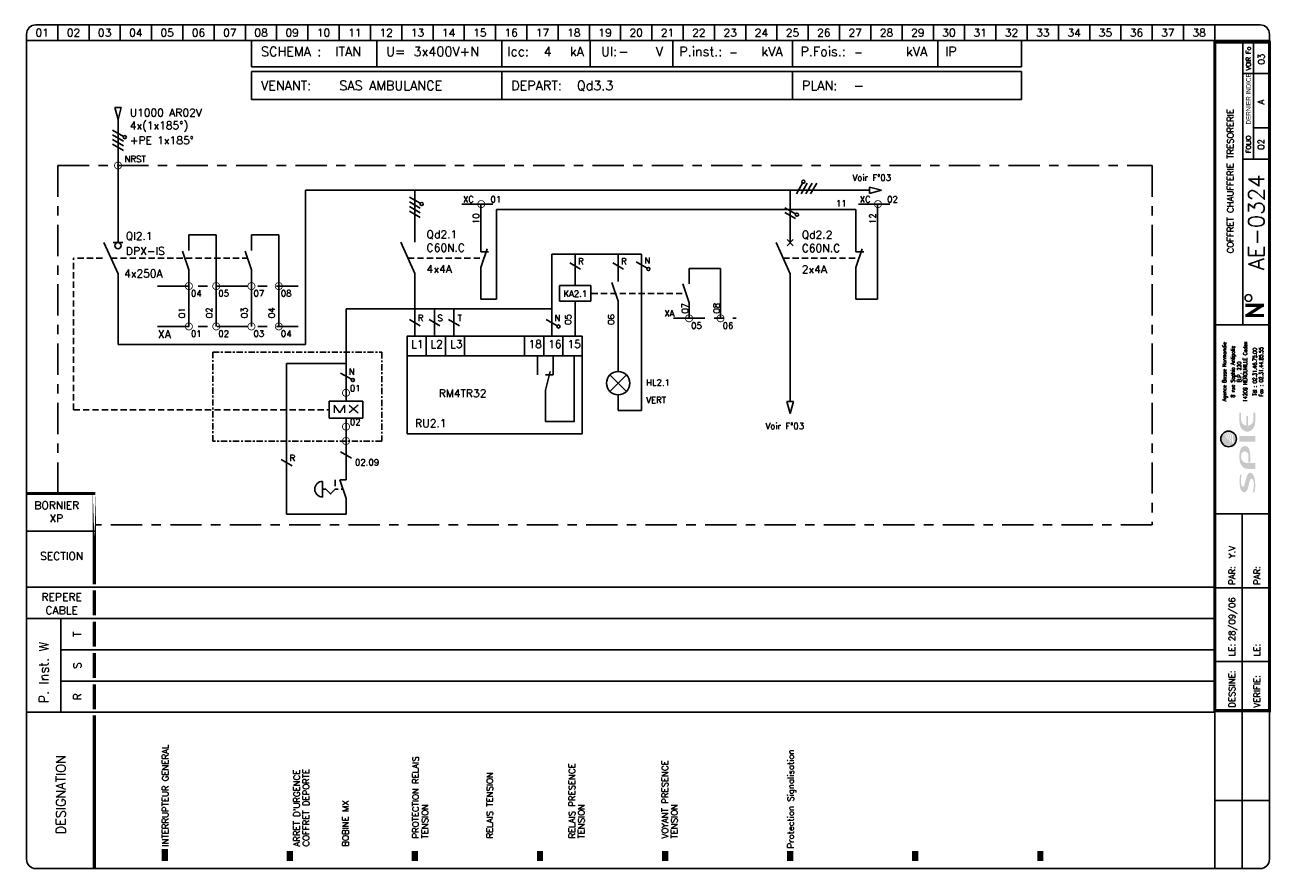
# Model space of a CAD drawing. Header units: millimetres. Extents: x 0 to 398, y -1 to 270.
import ezdxf
from ezdxf.enums import TextEntityAlignment as Align

# ---------------------------------------------------------------- set-up
doc = ezdxf.new("R2010")
doc.units = ezdxf.units.MM
doc.header["$LTSCALE"] = 20
doc.header["$MEASUREMENT"] = 0
doc.linetypes.add('AXES', pattern=[0.95, 0.5, -0.15, 0.15, -0.15])
doc.linetypes.add('DISCONTINU', pattern=[0.15, 0.1, -0.05])
for name, color, linetype in [('LOGO_SPIE', 160, 'Continuous'), ('POINTILLE', 5, 'DISCONTINU'), ('TEXTE', 3, 'Continuous'), ('TRAIAXE', 6, 'AXES'), ('TRAIFIN', 1, 'Continuous'), ('TRAIGROS', 2, 'Continuous'), ('TRAIMOY', 4, 'Continuous')]:
    doc.layers.add(name, color=color, linetype=linetype)
doc.styles.add('ROMANS8', font='ROMANS8.shx')
doc.styles.get("Standard").update_dxf_attribs({"font": 'simplex.shx'})
doc.styles.add('TXT', font='txt', dxfattribs={"width": 0.8})

# ---------------------------------------------------------------- blocks, each defined once
blk = doc.blocks.new('CART')
at = {"layer": 'TEXTE', "color": 7}
for p, q in [((72.02, 264.91), (72.02, 256.49)), ((112.02, 264.91), (112.02, 256.49)), ((152.02, 264.91), (152.02, 256.49)), ((180.26, 264.91), (180.26, 256.49)), ((206.73, 264.91), (206.73, 256.49)), ((244.98, 264.91), (244.98, 256.49)), ((291.46, 264.91), (291.46, 256.49)), ((318.22, 264.91), (318.22, 256.49)), ((318.22, 256.49), (72.02, 256.49)), ((72, 246), (72, 255)), ((72, 255), (318.25, 255)), ((152, 255), (152, 246)), ((245, 255), (245, 246)), ((318.25, 255), (318.25, 246)), ((318.25, 246), (72, 246)), ((11.02, 79.91), (11.02, 49.91))]:
    blk.add_line(p, q, dxfattribs=at)
at = {"layer": 'TEXTE', "color": 7, "const_width": 1}
for points in [[(395.77, 180.16), (389.77, 180.16)], [(390.27, 176.91), (395.27, 180.16)], [(395.77, 176.91), (389.77, 176.91)]]:
    blk.add_lwpolyline(points, dxfattribs=at)
at = {"layer": 'TEXTE', "color": 7}
blk.add_circle((390.78, 182.5), 1.08, dxfattribs=at)
at = {"layer": 'TRAIAXE', "color": 6}
for p, q in [((10.02, 119.91), (10.02, 224.91)), ((10.02, 224.91), (360.02, 224.91)), ((360.02, 224.91), (360.02, 109.91)), ((360.02, 109.91), (22.02, 109.91))]:
    blk.add_line(p, q, dxfattribs=at)
at = {"layer": 'TRAIFIN', "color": 7}
for p, q in [((10.02, 269.91), (10.02, 264.91)), ((20.02, 269.91), (20.02, 264.91)), ((30.02, 269.91), (30.02, 264.91)), ((40.02, 269.91), (40.02, 264.91)), ((50.02, 269.91), (50.02, 264.91)), ((60.02, 269.91), (60.02, 264.91)), ((70.02, 269.91), (70.02, 264.91)), ((80.02, 269.91), (80.02, 264.91)), ((90.02, 269.91), (90.02, 264.91)), ((100.02, 269.91), (100.02, 264.91)), ((110.02, 269.91), (110.02, 264.91)), ((120.02, 269.91), (120.02, 264.91)), ((130.02, 269.91), (130.02, 264.91)), ((140.02, 269.91), (140.02, 264.91)), ((150.02, 269.91), (150.02, 264.91)), ((160.02, 269.91), (160.02, 264.91)), ((170.02, 269.91), (170.02, 264.91)), ((180.02, 269.91), (180.02, 264.91)), ((190.02, 269.91), (190.02, 264.91)), ((200.02, 269.91), (200.02, 264.91)), ((210.02, 269.91), (210.02, 264.91)), ((220.02, 269.91), (220.02, 264.91)), ((230.02, 269.91), (230.02, 264.91)), ((240.02, 269.91), (240.02, 264.91)), ((250.02, 269.91), (250.02, 264.91)), ((260.02, 269.91), (260.02, 264.91)), ((270.02, 269.91), (270.02, 264.91)), ((280.02, 269.91), (280.02, 264.91)), ((290.02, 269.91), (290.02, 264.91)), ((300.02, 269.91), (300.02, 264.91)), ((310.02, 269.91), (310.02, 264.91)), ((320.02, 269.91), (320.02, 264.91)), ((330.02, 269.91), (330.02, 264.91)), ((340.02, 269.91), (340.02, 264.91)), ((350.02, 269.91), (350.02, 264.91)), ((360.02, 269.91), (360.02, 264.91)), ((370.02, 269.91), (370.02, 264.91)), ((380.02, 269.91), (380.02, 264.91)), ((392.43, 226.95), (392.43, 264.41)), ((392.43, 237), (396.98, 237))]:
    blk.add_line(p, q, dxfattribs=at)
at = {"layer": 'TRAIGROS', "color": 7}
for p, q in [((3.02, 269.91), (394.52, 269.91)), ((0.02, 266.91), (0.02, 264.91)), ((0.02, 264.91), (0.02, 2.91)), ((397.52, 264.91), (0.02, 264.91)), ((397.52, 264.91), (0.02, 264.91)), ((389.02, 173.91), (389.02, 264.41)), ((397.52, 266.91), (397.52, 264.91)), ((397.52, 2.91), (397.52, 264.91)), ((389.02, 254.41), (397.02, 254.41)), ((389.02, 226.92), (397.02, 226.92)), ((380.02, 173.91), (397.52, 173.91)), ((380.02, 113.43), (397.53, 113.43)), ((0.02, 107.91), (22.02, 107.91)), ((0.02, 89.91), (380.02, 89.91)), ((11.02, 79.91), (0.02, 79.91)), ((11.02, 79.91), (380.02, 79.91)), ((11.02, 69.91), (380.02, 69.91)), ((11.02, 59.91), (380.02, 59.91)), ((0.02, 49.91), (380.02, 49.91)), ((380.02, -0.12), (380.02, 50.43)), ((3.02, -0.09), (394.52, -0.09))]:
    blk.add_line(p, q, dxfattribs=at)
for points, const_width in [([(380.02, 264.41), (380.02, 50.43), (397.52, 50.43), (397.52, 264.41), (380.02, 264.41)], 1), ([(0.02, 119.91), (22.02, 119.91)], 1), ([(21.73, 88.91), (21.73, 80.91)], 1), ([(21.73, 78.91), (21.73, 70.91)], 1), ([(21.73, 68.91), (21.73, 60.91)], 1), ([(21.73, 58.91), (21.73, 50.91)], 1), ([(21.73, 48.91), (21.73, 43.38)], 1), ([(21.73, 43.38), (21.73, -0.09)], 1), ([(44.23, 6.14), (44.23, 2.27)], 2), ([(84.23, 5.5), (84.23, 2.27)], 2), ([(124.23, 5.5), (124.23, 2.27)], 2), ([(164.23, 5.5), (164.23, 2.27)], 2), ([(204.23, 5.5), (204.23, 2.27)], 2), ([(244.23, 5.5), (244.23, 2.27)], 2), ([(284.23, 5.5), (284.23, 2.27)], 2), ([(324.23, 5.5), (324.23, 2.27)], 2)]:
    blk.add_lwpolyline(points, dxfattribs=dict(at, const_width=const_width))
at = {"layer": 'TRAIGROS', "color": 7, "const_width": 1}
blk.add_lwpolyline([(21.73, 119.95), (21.73, 90.91)], close=True, dxfattribs=at)
at = {"layer": 'TRAIGROS', "color": 7}
for centre, start, end in [((3.02, 266.91), 90, 180), ((394.52, 266.91), 0, 90), ((3.02, 2.91), 180, 270), ((394.52, 2.91), 270, 0)]:
    blk.add_arc(centre, 3, start, end, dxfattribs=at)
at = {"layer": 'TRAIMOY', "color": 7}
for p, q in [((388.77, -0.1), (388.77, 113.43)), ((380.02, 89.73), (397.53, 89.73)), ((380.02, 66.18), (397.53, 66.18)), ((380.02, 21.66), (397.53, 21.66))]:
    blk.add_line(p, q, dxfattribs=at)
at = {"layer": 'TEXTE', "color": 7}
for s, p in [('01', (5.02, 267.41)), ('02', (15.02, 267.41)), ('03', (25.02, 267.41)), ('04', (35.02, 267.41)), ('05', (45.02, 267.41)), ('06', (55.02, 267.41)), ('07', (65.02, 267.41)), ('08', (75.02, 267.41)), ('09', (85.02, 267.41)), ('10', (95.02, 267.41)), ('11', (105.02, 267.41)), ('12', (115.02, 267.41)), ('13', (125.02, 267.41)), ('14', (135.02, 267.41)), ('15', (145.02, 267.41)), ('16', (155.02, 267.41)), ('17', (165.02, 267.41)), ('18', (175.02, 267.41)), ('19', (185.02, 267.41)), ('20', (195.02, 267.41)), ('21', (205.02, 267.41)), ('22', (215.02, 267.41)), ('23', (225.02, 267.41)), ('24', (235.02, 267.41)), ('25', (245.02, 267.41)), ('26', (255.02, 267.41)), ('27', (265.02, 267.41)), ('28', (275.02, 267.41)), ('29', (285.02, 267.41)), ('30', (295.02, 267.41)), ('31', (305.02, 267.41)), ('32', (315.02, 267.41)), ('33', (325.02, 267.41)), ('34', (335.02, 267.41)), ('35', (345.02, 267.41)), ('36', (355.02, 267.41)), ('37', (365.02, 267.41)), ('38', (375.02, 267.41))]:
    blk.add_text(s, height=2.5, dxfattribs=at).set_placement(p, align=Align.MIDDLE)
for s, height, p in [('kA', 3, (173.77, 259.91)), ('Ul:', 3, (183.77, 259.91)), ('P.inst.:', 3, (208.77, 259.91)), ('kVA', 3, (235.02, 259.91)), ('P.Fois.:', 3, (247.52, 259.91)), ('kVA', 3, (281.27, 259.91)), ('SCHEMA :', 3, (75.02, 259.91)), ('U=', 3, (115.02, 259.91)), ('Icc:', 3, (153.77, 259.91)), ('V', 3, (201.27, 259.91)), ('IP', 3, (293.77, 259.91)), ('VENANT:', 3, (75, 249)), ('DEPART:', 3, (155, 249)), ('PLAN:', 3, (248, 249)), ('BORNIER', 2.5, (2.52, 114.91))]:
    blk.add_text(s, height=height, dxfattribs=at).set_placement(p)
at = {"layer": 'TEXTE', "color": 7, "width": 0.867769}
blk.add_text('VOIR Fo', height=1.5, rotation=90, dxfattribs=at).set_placement((391.52, 255.41), (391.52, 262.91), align=Align.FIT)
at = {"layer": 'TEXTE', "color": 7, "style": 'TXT', "width": 0.8}
blk.add_text('DERNIER INDICE', height=1.5, rotation=90, dxfattribs=at).set_placement((391.52, 238.03))
at = {"layer": 'TEXTE', "color": 7}
for s, height, p in [('FOLIO', 1.5, (391.52, 231.67)), ('T', 2.5, (17.52, 74.91)), ('S', 2.5, (17.52, 64.91)), ('R', 2.5, (17.52, 54.91))]:
    blk.add_text(s, height=height, rotation=90, dxfattribs=at).set_placement(p, align=Align.CENTER)
for s, p in [('SECTION', (11.27, 98.66)), ('REPERE', (11.27, 85.59)), ('CABLE', (11.27, 81.3))]:
    blk.add_text(s, height=2.5, dxfattribs=at).set_placement(p, align=Align.CENTER)
for s, height, p in [('PAR:', 2, (386.53, 90.73)), ('PAR:', 2, (394.53, 90.73)), ('P. Inst. W', 3, (7.05, 52.81)), ('LE:', 2, (386.53, 67.86)), ('LE:', 2, (394.53, 67.86)), ('DESSINE:', 2, (386.53, 51.43)), ('VERIFIE:', 2, (394.53, 51.43)), ('DESIGNATION', 3, (12.52, 10.91))]:
    blk.add_text(s, height=height, rotation=90, dxfattribs=at).set_placement(p)
at = {"layer": 'TEXTE'}
for tag, p in [('FOLIO_SUIVANT', (395.92, 258.95)), ('INDICE', (395.81, 245.26)), ('FOLIO', (395.81, 231.67))]:
    blk.add_attdef(tag, text='', height=2, rotation=90, dxfattribs=at).set_placement(p, align=Align.CENTER)
at = {"layer": 'TEXTE', "color": 4}
for tag, p, height in [('REGIME_DE_NEUTRE', (98.77, 259.91), 3), ('TENSION', (123.77, 259.91), 3), ('ICC', (161.27, 259.91), 3), ('UI', (189.27, 259.91), 3), ('P_INSTAL', (224.73, 259.91), 2.5), ('PUISSSANCE_DE_FOISO', (264.73, 259.91), 2.5), ('VENANT_DE', (98, 249), 3), ('DEPART', (176, 249), 3), ('PLAN', (264.5, 249), 3)]:
    blk.add_attdef(tag, p, '', height=height, dxfattribs=at)
at = {"layer": 'TEXTE'}
blk.add_attdef('INTITULE_DU_PLAN', text='', height=2, rotation=90, dxfattribs=at).set_placement((385.02, 219.91), align=Align.MIDDLE)
at = {"layer": 'TEXTE', "color": 4}
blk.add_attdef('NUMERO', text='', height=5, rotation=90, dxfattribs=at).set_placement((395.81, 206.7), align=Align.CENTER)
at = {"layer": 'TEXTE'}
for tag, p in [('DESSINATEUR', (386.55, 97.87)), ('DATE', (386.53, 72.67))]:
    blk.add_attdef(tag, p, '', height=2, rotation=90, dxfattribs=at)
blk = doc.blocks.new('AI9-BLK3')
at = {"layer": 'LOGO_SPIE'}
h = blk.add_hatch(color=176, dxfattribs=at)
h.dxf.hatch_style = 2
edge = h.paths.add_edge_path()
edge.add_spline(control_points=[(-87.1, 11), (-87.1, 9.4), (-85.2, 7.9), (-81.7, 7), (-78.2, 6.1), (-73.9, 5), (-69.4, 3.9), (-60.5, 1.7), (-51.2, -1.1), (-51.2, -7.8), (-51.2, -15.2), (-64.6, -20.2), (-82.8, -20.2), (-89.5, -20.2), (-95.8, -19.6), (-102.2, -17.8), (-102.2, -17.8), (-100.2, -14.1), (-100.2, -14.1), (-94.3, -16.3), (-86, -16.7), (-79.8, -16.7), (-72.4, -16.7), (-66.3, -14.3), (-66.3, -10.9), (-66.3, -8.9), (-68.3, -7.2), (-71.6, -6.3), (-75, -5.4), (-79.3, -4.3), (-83.7, -3.3), (-92.4, -1.4), (-101.5, 1.2), (-101.5, 8.1), (-101.5, 14.8), (-91.8, 20.1), (-73.9, 20.1), (-68.3, 20.1), (-60.1, 19.3), (-54.8, 17.2), (-54.8, 17.2), (-57.2, 14.4), (-57.2, 14.4), (-62.6, 15.9), (-68.8, 16.5), (-74.4, 16.5), (-83.8, 16.5), (-87.1, 13.8), (-87.1, 11)], knot_values=[0, 0, 0, 0, 1, 1, 1, 2, 2, 2, 3, 3, 3, 4, 4, 4, 5, 5, 5, 6, 6, 6, 7, 7, 7, 8, 8, 8, 9, 9, 9, 10, 10, 10, 11, 11, 11, 12, 12, 12, 13, 13, 13, 14, 14, 14, 15, 15, 15, 16, 16, 16, 16], degree=3, periodic=0)
h = blk.add_hatch(color=176, dxfattribs=at)
h.dxf.hatch_style = 2
edge = h.paths.add_edge_path()
edge.add_spline(control_points=[(-7.6, -2.8), (-2.1, -2.8), (3.1, 0.7), (3.1, 6.4), (3.1, 12.1), (-1.3, 15.9), (-7.6, 15.9), (-7.6, 15.9), (-11.2, 15.9), (-11.2, 15.9), (-19.8, 15.9), (-26.7, 9.4), (-26.7, 0), (-26.7, 0), (-26.7, -20.2), (-26.7, -20.2), (-26.7, -20.2), (-41.3, -20.2), (-41.3, -20.2), (-41.3, -20.2), (-41.3, -0.1), (-41.3, -0.1), (-41.3, 11.2), (-29.8, 20.1), (-15.9, 20.1), (-15.9, 20.1), (-5.8, 20.1), (-5.8, 20.1), (4.7, 20.1), (17.3, 16.7), (17.3, 6.4), (17.3, -4.1), (5.8, -7.3), (-5.8, -7.3), (-5.8, -7.3), (-25, -7.3), (-25, -7.3), (-25, -7.3), (-25, -2.8), (-25, -2.8), (-25, -2.8), (-7.6, -2.8), (-7.6, -2.8)], knot_values=[0, 0, 0, 0, 1, 1, 1, 2, 2, 2, 3, 3, 3, 4, 4, 4, 5, 5, 5, 6, 6, 6, 7, 7, 7, 8, 8, 8, 9, 9, 9, 10, 10, 10, 11, 11, 11, 12, 12, 12, 13, 13, 13, 14, 14, 14, 14], degree=3, periodic=0)
h = blk.add_hatch(color=176, dxfattribs=at)
h.dxf.hatch_style = 2
h.paths.add_polyline_path([(42.6, -20.2), (28, -20.2), (28, 20.1), (42.6, 20.1)])
h = blk.add_hatch(color=176, dxfattribs=at)
h.dxf.hatch_style = 2
edge = h.paths.add_edge_path()
edge.add_spline(control_points=[(94.4, -2.1), (94.4, -2.1), (69.3, -2.1), (69.3, -2.1), (70.3, -9.8), (76.3, -15.5), (83.4, -15.5), (83.4, -15.5), (102.2, -15.5), (102.2, -15.5), (102.2, -15.5), (102.2, -20.1), (102.2, -20.1), (102.2, -20.1), (79.3, -20.1), (79.3, -20.1), (65.4, -20.1), (53.9, -11.2), (53.9, 0.1), (53.9, 11.3), (65.4, 20.2), (79.3, 20.2), (79.3, 20.2), (102.2, 20.2), (102.2, 20.2), (102.2, 20.2), (102.2, 15.8), (102.2, 15.8), (102.2, 15.8), (83.4, 15.8), (83.4, 15.8), (76.3, 15.8), (70.2, 10), (69.3, 2.3), (69.3, 2.3), (94.4, 2.3), (94.4, 2.3), (94.4, 2.3), (94.4, -2.1), (94.4, -2.1)], knot_values=[0, 0, 0, 0, 1, 1, 1, 2, 2, 2, 3, 3, 3, 4, 4, 4, 5, 5, 5, 6, 6, 6, 7, 7, 7, 8, 8, 8, 9, 9, 9, 10, 10, 10, 11, 11, 11, 12, 12, 12, 13, 13, 13, 13], degree=3, periodic=0)
blk = doc.blocks.new('AI9-BLK2')
at = {"layer": 'LOGO_SPIE', "color": 7}
blk.add_circle((0, 0.000086), 20.000157, dxfattribs=at)
blk = doc.blocks.new('AI9-BLK1')
at = {"layer": 'LOGO_SPIE'}
h = blk.add_hatch(color=20, dxfattribs=at)
h.dxf.hatch_style = 2
edge = h.paths.add_edge_path()
edge.add_spline(control_points=[(-20, 0), (-20, 11), (-11, 20), (0, 20), (9.1, 20), (16.7, 14), (19.2, 5.7), (17.6, 8), (15.8, 10.2), (13.7, 12.1), (13.3, 11.9), (12.9, 11.7), (12.5, 11.6), (15.2, 9.5), (17.6, 7), (19.5, 4.2), (19.8, 3.2), (19.9, 2.1), (20, 0.9), (17.4, 4.7), (13.8, 8), (10, 10.4), (9.4, 10.1), (8.9, 9.8), (8.3, 9.5), (12.7, 7.3), (16.9, 3.9), (20, -0.1), (20, -1), (19.9, -1.8), (19.8, -2.7), (16, 2), (11, 5.6), (5.3, 7.7), (4.6, 7.2), (3.8, 6.7), (3.1, 6.2), (9.6, 4.6), (15.3, 1.1), (19.7, -3.7), (19.5, -4.4), (19.3, -5.2), (19.1, -5.9), (14.1, -0.7), (7.3, 2.7), (-0.3, 3.5), (-1.1, 2.8), (-2, 2), (-2.8, 1.2), (-2.8, 1.2), (-2.4, 1.2), (-2.4, 1.2), (5.7, 1.2), (13.1, -1.9), (18.8, -7), (18.5, -7.7), (18.2, -8.4), (17.8, -9.1), (12.6, -4.8), (6, -2.3), (-1.3, -2.3), (-2.9, -2.3), (-4.5, -2.4), (-6.1, -2.7), (-6.9, -3.7), (-7.7, -4.8), (-8.4, -5.9), (-5.7, -5.2), (-3, -4.8), (-0.1, -4.8), (6.3, -4.8), (12.3, -6.8), (17.2, -10.2), (16.8, -10.9), (16.3, -11.6), (15.8, -12.3), (11.4, -9.7), (6.4, -8.2), (1, -8.2), (-3.3, -8.2), (-7.4, -9.2), (-11, -10.8), (-11.6, -12.1), (-12.1, -13.4), (-12.6, -14.7), (-8.3, -12.2), (-3.2, -10.7), (2.1, -10.7), (6.6, -10.7), (10.9, -11.7), (14.7, -13.6), (11, -17.5), (5.8, -20), (0, -20), (-11, -20), (-20, -11), (-20, 0)], knot_values=[0, 0, 0, 0, 1, 1, 1, 2, 2, 2, 3, 3, 3, 4, 4, 4, 5, 5, 5, 6, 6, 6, 7, 7, 7, 8, 8, 8, 9, 9, 9, 10, 10, 10, 11, 11, 11, 12, 12, 12, 13, 13, 13, 14, 14, 14, 15, 15, 15, 16, 16, 16, 17, 17, 17, 18, 18, 18, 19, 19, 19, 20, 20, 20, 21, 21, 21, 22, 22, 22, 23, 23, 23, 24, 24, 24, 25, 25, 25, 26, 26, 26, 27, 27, 27, 28, 28, 28, 29, 29, 29, 30, 30, 30, 31, 31, 31, 32, 32, 32, 32], degree=3, periodic=0)
at = {"layer": 'LOGO_SPIE', "color": 7}
blk.add_blockref('AI9-BLK2', (0, 0), dxfattribs=at)
blk = doc.blocks.new('logo_SPIE_rvb')
at = {"layer": 'LOGO_SPIE', "color": 7}
for name, p in [('AI9-BLK1', (180.777941, 135.963363)), ('AI9-BLK3', (145.467434, 87.922626))]:
    blk.add_blockref(name, p, dxfattribs=at)
blk = doc.blocks.new('Logo spie Carouche folio')
at = {"xscale": 0.125, "yscale": 0.125, "zscale": 0.125, "rotation": 90}
blk.add_blockref('logo_SPIE_rvb', (21.4, 1.38), dxfattribs=at)
at = {"color": 7, "style": 'ROMANS8', "width": 0.8}
for s, height, p in [('Agence Basse Normandie', 1.2384, (3.67, 45.47)), ('8 rue Sophia Antipolis', 1.2384, (6.4, 45.47)), ('14209 HEROUVILLE Cedex', 1.2384, (10.36, 45.47)), ('B.P. 220', 1.238, (8.44, 45.47)), ('Tél : 02.31.46.75.00', 1.2384, (13.4, 45.47)), ('Fax : 02.31.44.85.55', 1.2384, (15.43, 45.47))]:
    blk.add_text(s, height=height, rotation=90, dxfattribs=at).set_placement(p, align=Align.CENTER)
blk = doc.blocks.new('U6')
at = {"layer": 'TRAIFIN'}
blk.add_circle((0, -1), 1, dxfattribs=at)
at = {"layer": 'TRAIGROS'}
for p, q in [((0, -10), (-4.5, 0)), ((-1.5, 0), (1.5, 0))]:
    blk.add_line(p, q, dxfattribs=at)
blk = doc.blocks.new('R1')
at = {"layer": 'TRAIFIN'}
for p, q in [((0.005005, 9.98501), (0.005005, 14.98501)), ((-4.994995, 4.98501), (-4.994995, 9.98501)), ((-4.994995, 9.98501), (5.005005, 9.98501)), ((5.005005, 9.98501), (5.005005, 4.98501)), ((5.005005, 4.98501), (-4.994995, 4.98501)), ((0.005005, -0.01499), (0.005005, 4.98501))]:
    blk.add_line(p, q, dxfattribs=at)
blk = doc.blocks.new('X86')
at = {"linetype": 'Continuous'}
blk.add_lwpolyline([(-6.5, 2.5, 1), (-6.5, -2.5)], format="xyb", close=True, dxfattribs=at)
for points in [[(-6.5, 0), (-5.5, 0), (-4, -1.5), (-2.5, 0), (-1.5, 0)], [(-2.5, 1), (-2.5, 3)], [(-0.5, 0), (0, 0)]]:
    blk.add_lwpolyline(points, dxfattribs=at)
blk = doc.blocks.new('X04')
at = {"layer": 'TRAIFIN'}
for p, q in [((0, 8), (0, 3)), ((0, -8), (0, -3))]:
    blk.add_line(p, q, dxfattribs=at)
at = {"layer": 'TRAIGROS'}
blk.add_line((-2, 3), (0, -3), dxfattribs=at)
blk = doc.blocks.new('X64')
at = {"linetype": 'Continuous'}
for points in [[(-1.73, 2.5), (1.73, 0.5)], [(-1.73, 1), (1.73, -1)], [(-1.73, -0.5), (1.73, -2.5)], [(-1.73, -2), (1.73, -4)]]:
    blk.add_lwpolyline(points, dxfattribs=at)
blk.add_circle((2.17, 0.25), 0.5, dxfattribs=at)
blk = doc.blocks.new('R101', base_point=(222.38, 164.86))
at = {"layer": 'TRAIGROS'}
for p, q in [((222.38, 165.89), (226.25, 164.86)), ((222.38, 163.82), (222.38, 165.89)), ((226.25, 164.86), (222.38, 163.82))]:
    blk.add_line(p, q, dxfattribs=at)
blk = doc.blocks.new('U75')
at = {"layer": 'TRAIFIN', "const_width": 0.25}
blk.add_lwpolyline([(-1.125, 0, 1), (1.125, 0, 1)], format="xyb", close=True, dxfattribs=at)
blk = doc.blocks.new('r18')
at = {"layer": 'TRAIFIN'}
for p, q in [((0, 0), (0, -10)), ((-2.5, -15), (-2.5, -17.5)), ((2.5, -15), (2.5, -17.5))]:
    blk.add_line(p, q, dxfattribs=at)
at = {"layer": 'TRAIGROS'}
for p, q in [((-1.5, -16), (0, -10)), ((0, -15), (-2.5, -15))]:
    blk.add_line(p, q, dxfattribs=at)
blk = doc.blocks.new('x66')
at = {"linetype": 'Continuous'}
blk.add_lwpolyline([(-1.73, 2.5), (1.73, 0.5)], dxfattribs=at)
blk.add_circle((2.17, 0.25), 0.5, dxfattribs=at)
blk = doc.blocks.new('X30')
at = {"linetype": 'Continuous'}
for points in [[(-2.65, 1.1), (2.65, 6.4)], [(2.65, 1.1), (-2.65, 6.4)]]:
    blk.add_lwpolyline(points, dxfattribs=at)
blk.add_circle((0, 3.75), 3.75, dxfattribs=at)
blk = doc.blocks.new('x59')
at = {"linetype": 'Continuous'}
blk.add_lwpolyline([(-1.73, 1), (1.73, -1)], dxfattribs=at)
blk = doc.blocks.new('X05')
at = {"layer": 'TRAIFIN'}
for p, q in [((0, 8), (0, 2)), ((0, -8), (0, -3))]:
    blk.add_line(p, q, dxfattribs=at)
at = {"layer": 'TRAIGROS'}
for p, q in [((2, 3), (0, -3)), ((0, 2), (2.5, 2))]:
    blk.add_line(p, q, dxfattribs=at)
blk = doc.blocks.new('U3')
at = {"layer": 'TRAIGROS'}
for p, q in [((0, -10), (-4.5, 0)), ((-1, 1), (1, -1)), ((-1, -1), (1, 1))]:
    blk.add_line(p, q, dxfattribs=at)
blk = doc.blocks.new('X62')
at = {"linetype": 'Continuous'}
for points in [[(-1.73, 2.5), (1.73, 0.5)], [(-1.73, 1), (1.73, -1)]]:
    blk.add_lwpolyline(points, dxfattribs=at)
blk.add_circle((2.17, 0.25), 0.5, dxfattribs=at)

msp = doc.modelspace()

# ---------------------------------------------------------------- linework, layer by layer
at = {"color": 6, "linetype": 'AXES', "ltscale": 0.2}
msp.add_lwpolyline([(59.62, 165.12), (113.62, 165.12), (113.62, 136.65), (59.62, 136.65)], close=True, dxfattribs=at)
at = {"layer": 'POINTILLE'}
for p, q in [((15.1, 146.74), (15.1, 195.25)), ((24.31, 195.25), (15.1, 195.25)), ((27.04, 195.25), (70.71, 195.25)), ((122.03, 195.25), (146.29, 195.25)), ((241.98, 195.25), (266.24, 195.25)), ((180.73, 184), (210.9, 184)), ((15.1, 146.74), (96.8, 146.74))]:
    msp.add_line(p, q, dxfattribs=at)
at = {"layer": 'TRAIAXE'}
for p, q in [((139.19, 212.56), (151.69, 212.56)), ((266.06, 212.56), (278.56, 212.56)), ((41.95, 186.32), (86.95, 186.32)), ((206.9, 176), (226.97, 176)), ((41.95, 173.41), (86.95, 173.41))]:
    msp.add_line(p, q, dxfattribs=at)
at = {"layer": 'TRAIFIN'}
for p, q in [((145.29, 197.25), (145.29, 212.56)), ((272.17, 197.25), (272.17, 212.56)), ((150.29, 182.17), (150.29, 210.88)), ((150.29, 210.88), (265.24, 210.88)), ((265.24, 210.88), (265.24, 203.25)), ((272.17, 182.17), (272.17, 210.88)), ((145.29, 203.25), (145.29, 205.02)), ((51.95, 197.75), (51.95, 202.75)), ((60.7, 202.75), (51.95, 202.75)), ((60.7, 202.75), (60.7, 173.41)), ((71.95, 197.75), (71.95, 202.75)), ((80.7, 202.75), (71.95, 202.75)), ((80.7, 202.75), (80.7, 173.41)), ((167.98, 179), (167.98, 196.5)), ((167.98, 196.5), (175.48, 196.5)), ((175.48, 196.5), (175.48, 191.5)), ((175.48, 196.5), (189.23, 196.5)), ((189.23, 196.5), (189.23, 187.75)), ((189.23, 196.5), (196.73, 196.5)), ((196.73, 196.5), (196.73, 146.5)), ((51.95, 173.41), (51.95, 191.51)), ((71.95, 173.41), (71.95, 191.51)), ((211.9, 192), (221.97, 192)), ((221.97, 192), (221.97, 176)), ((145.29, 182.17), (145.29, 187.25)), ((265.24, 187.25), (265.24, 182.17)), ((145.29, 182.17), (150.29, 182.17)), ((189.23, 159), (189.23, 181.51)), ((265.24, 182.17), (272.17, 182.17)), ((124.48, 179), (102.2, 179)), ((102.2, 179), (102.2, 169.13)), ((136.73, 179), (167.98, 179)), ((167.98, 179), (167.98, 170.25)), ((175.48, 176.5), (175.48, 170.25)), ((102.2, 154.84), (102.2, 169.13)), ((83.2, 113.33), (83.2, 161.56)), ((83.2, 161.56), (102.2, 161.56)), ((189.23, 146.5), (189.23, 151.5)), ((196.73, 146.5), (189.23, 146.5)), ((102.2, 138.64), (102.2, 129.12)), ((100.2, 124.33), (102.2, 124.33)), ((83.2, 113.33), (102.2, 113.33))]:
    msp.add_line(p, q, dxfattribs=at)
at = {"layer": 'TRAIFIN', "const_width": 0.25}
for points in [[(28.17, 224.91, 1), (30.42, 224.91, 1)], [(101.08, 136.74, 1), (103.33, 136.74, 1)]]:
    msp.add_lwpolyline(points, format="xyb", close=True, dxfattribs=at)
at = {"layer": 'TRAIFIN'}
for points in [[(163.44, 160.46), (163.44, 164)], [(165.94, 142.96), (175.21, 142.96), (175.21, 164)], [(168.44, 160.46), (168.44, 164)]]:
    msp.add_lwpolyline(points, dxfattribs=at)
at = {"layer": 'TRAIGROS'}
for p, q in [((29.29, 225), (29.29, 239.66)), ((29.29, 224.91), (29.29, 200.25)), ((89.29, 167.64), (89.29, 217)), ((89.29, 217), (269.55, 217)), ((119.73, 200.36), (124.23, 190.36)), ((49.95, 197.51), (51.95, 191.51)), ((69.95, 197.51), (71.95, 191.51)), ((29.29, 190.25), (29.29, 167.64)), ((187.23, 187.51), (189.23, 181.51)), ((29.29, 167.64), (89.29, 167.64))]:
    msp.add_line(p, q, dxfattribs=at)
at = {"layer": 'TRAIMOY'}
for p, q in [((124.23, 217), (124.23, 200.36)), ((244.23, 200.25), (244.23, 217)), ((124.23, 190.36), (124.23, 179)), ((244.23, 190.25), (244.23, 149.4))]:
    msp.add_line(p, q, dxfattribs=at)
for points in [[(124.23, 179), (124.23, 170.25)], [(136.73, 179), (124.48, 179)], [(130.48, 179), (130.48, 170.25)], [(136.73, 179), (136.73, 170.25)], [(127.86, 170.25), (127.86, 164)], [(133.98, 170.25), (133.98, 164)], [(140.11, 170.25), (140.11, 164)], [(159.31, 170.25), (159.31, 164)], [(165.43, 170.25), (165.43, 164)], [(171.56, 170.25), (171.56, 164)], [(121.73, 164), (177.68, 164)]]:
    msp.add_lwpolyline(points, dxfattribs=at)
msp.add_lwpolyline([(121.73, 139), (177.68, 139), (177.68, 170.25), (121.73, 170.25)], close=True, dxfattribs=at)

# ---------------------------------------------------------------- block references
at = {"layer": 'POINTILLE'}
msp.add_blockref('X86', (101.2, 121.33), dxfattribs=at)
at = {"layer": 'TEXTE'}
msp.add_blockref('CART', (0, 0), dxfattribs=at).add_auto_attribs({'INTITULE_DU_PLAN': 'COFFRET CHAUFFERIE TRESORERIE', 'NUMERO': 'AE-0324', 'FOLIO': '02', 'FOLIO_SUIVANT': '03', 'INDICE': 'A', 'DESSINATEUR': ' Y.V', 'DATE': '28/09/06', 'REGIME_DE_NEUTRE': 'ITAN', 'TENSION': '3x400V+N', 'ICC': '  4', 'UI': '-', 'P_INSTAL': '-', 'PUISSSANCE_DE_FOISO': '-', 'VENANT_DE': ' SAS AMBULANCE', 'DEPART': 'Qd3.3', 'PLAN': '-'})
at = {"layer": 'TRAIFIN'}
for name, p in [('X64', (29.29, 233.73)), ('X64', (124.23, 212.31)), ('U75', (145.44, 212.56)), ('X62', (244.23, 208.91)), ('U75', (272.31, 212.56)), ('U6', (29.29, 200.25)), ('U3', (244.23, 200.25)), ('R1', (175.48, 176.5)), ('x66', (196.73, 191.54)), ('U75', (51.95, 186.32)), ('U75', (60.7, 186.32)), ('U75', (71.95, 186.32)), ('U75', (80.7, 186.32)), ('x66', (167.98, 173.12)), ('U75', (211.9, 176)), ('U75', (221.97, 176)), ('U75', (51.95, 173.41)), ('U75', (60.7, 173.41)), ('U75', (71.95, 173.41)), ('U75', (80.7, 173.41)), ('x66', (102.2, 155.98)), ('U75', (102.2, 152.14)), ('U75', (102.2, 141.34))]:
    msp.add_blockref(name, p, dxfattribs=at)
for name, p, rotation in [('X64', (248.72, 217.54), 90), ('x59', (175.48, 192.75), 180.0457726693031), ('x59', (189.23, 192.75), 180.0457726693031), ('x59', (124.23, 174.62), 180.0457726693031), ('x59', (130.48, 174.62), 180.0457726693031), ('x59', (136.73, 174.62), 180.0457726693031), ('x59', (102.2, 132.29), 180.0457726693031), ('x59', (83.2, 129.79), 180.0457726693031)]:
    msp.add_blockref(name, p, dxfattribs=dict(at, rotation=rotation))
at = {"layer": 'TRAIGROS', "rotation": 270}
for p in [(29.29, 243.52), (244.23, 149.4)]:
    msp.add_blockref('R101', p, dxfattribs=at)
at = {"layer": 'TRAIGROS'}
for name, p in [('R101', (269.55, 217)), ('X05', (145.29, 195.25)), ('X05', (265.24, 195.25)), ('X04', (211.9, 184)), ('X30', (189.23, 151.5)), ('X04', (102.2, 121.33))]:
    msp.add_blockref(name, p, dxfattribs=at)
at = {"layer": 'TRAIGROS', "xscale": 1.080000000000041, "yscale": 1.079999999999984, "zscale": 1.08}
msp.add_blockref('R1', (102.2, 138.66), dxfattribs=at)
at = {"layer": 'TRAIMOY'}
msp.add_blockref('Logo spie Carouche folio', (380.02, 113.43), dxfattribs=at)
at = {"layer": 'TRAIMOY', "rotation": 180}
msp.add_blockref('r18', (165.94, 142.96), dxfattribs=at)

# ---------------------------------------------------------------- texts
at = {"layer": 'TEXTE'}
for s, height, p in [('U1000 AR02V', 2.5, (33.04, 240.58)), ('4x(1x185°)', 2.5, (33.04, 236.48)), ('+PE 1x185°', 2.5, (33.04, 231.71)), ('NRST', 2, (31.39, 225.96)), ('Voir F°03', 2, (264.16, 220.02)), ('QI2.1', 2.5, (31.78, 201.1)), ('Qd2.1', 2.5, (127.98, 201.61)), ('Qd2.2', 2.5, (247.98, 201.5)), ('C60N.C', 2.5, (127.98, 197.33)), ('C60N.C', 2.5, (247.98, 197.21)), ('DPX-IS', 2.5, (31.83, 196.27)), ('4x250A', 2.5, (31.23, 189.09)), ('4x4A', 2.5, (127.98, 190.54)), ('2x4A', 2.5, (247.98, 190.43)), ('04', 2, (52.61, 182.99)), ('05', 2, (61.36, 182.99)), ('07', 2, (72.61, 182.99)), ('08', 2, (81.36, 182.99)), ('KA2.1', 2, (171.71, 182.87)), ('XA', 2, (203.95, 176.6)), ('01', 2, (52.61, 170.09)), ('02', 2, (61.36, 170.09)), ('03', 2, (72.61, 170.09)), ('04', 2, (81.36, 170.09)), ('05', 2, (212.56, 172.67)), ('06', 2, (222.64, 172.67)), ('L1', 2.5, (122.98, 166.5)), ('L2', 2.5, (129.23, 166.5)), ('L3', 2.5, (135.48, 166.5)), ('18', 2.5, (160.56, 166.5)), ('16', 2.5, (166.81, 166.5)), ('15', 2.5, (173.06, 166.5)), ('HL2.1', 2, (198.17, 154.46)), ('01', 2, (103.45, 152.64)), ('RM4TR32', 2.5, (131.87, 150.75)), ('VERT', 2, (198.17, 148.86)), ('02', 2, (103.45, 141.84)), ('RU2.1', 2.5, (124.35, 141.18)), ('Voir F°03', 2, (236.34, 140.52))]:
    msp.add_text(s, height=height, dxfattribs=at).set_placement(p)
for s, height, p in [('XC', 2, (141.33, 214.09)), ('01', 2, (150.09, 214.09)), ('XC', 2, (268.21, 214.09)), ('02', 2, (276.97, 214.09)), ('11', 2, (260.53, 212.77)), ('R', 2, (177.31, 194.22)), ('R', 2, (191.06, 194.22)), ('N', 2, (198.56, 194.51)), ('R', 2, (126.06, 176.09)), ('S', 2, (132.31, 176.09)), ('T', 2, (138.56, 176.09)), ('N', 2, (169.81, 176.09)), ('XA', 2.5, (44.1, 170.91)), ('N', 2, (104.03, 158.95)), ('R', 2, (85.03, 131.26)), ('02.09', 2, (108.93, 129.9))]:
    msp.add_text(s, height=height, dxfattribs=at).set_placement(p, align=Align.MIDDLE)
for s, p in [('10', (143.76, 207.91)), ('12', (270.63, 207.91)), ('07', (210.61, 179.23)), ('08', (220.68, 179.23)), ('01', (49.7, 177.77)), ('02', (58.45, 177.77)), ('03', (69.7, 177.77)), ('04', (78.45, 177.77)), ('05', (173.23, 175.62)), ('06', (186.98, 175.62))]:
    msp.add_text(s, height=2, rotation=90, dxfattribs=at).set_placement(p, align=Align.MIDDLE)
at = {"layer": 'TEXTE', "width": 2.105263}
msp.add_text('MX', height=2.4, dxfattribs=at).set_placement((97.59, 145.79), (106.73, 145.79), align=Align.FIT)
at = {"layer": 'TEXTE', "color": 4}
msp.add_text(' XP', height=2.5, dxfattribs=at).set_placement((5.63, 110.74))
at = {"layer": 'TEXTE', "ltscale": 0.9}
for s, p in [('INTERRUPTEUR GENERAL', (45.42, 6.96)), ('Protection Signalisation', (245.42, 6.33)), ('PROTECTION RELAIS', (125.43, 9.53)), ('RELAIS PRESENCE', (175.43, 9.53)), ('VOYANT PRESENCE', (205.2, 9.53)), ("ARRET D'URGENCE", (87.43, 6.96)), ('COFFRET DEPORTE ', (90.43, 6.96)), ('RELAIS TENSION', (149.18, 9.53)), ('BOBINE MX', (103.04, 6.96)), ('TENSION', (128.43, 9.53)), ('TENSION', (178.43, 9.53)), ('TENSION', (208.2, 9.53))]:
    msp.add_text(s, height=2, rotation=90, dxfattribs=at).set_placement(p)

doc.saveas('drawing.dxf')
